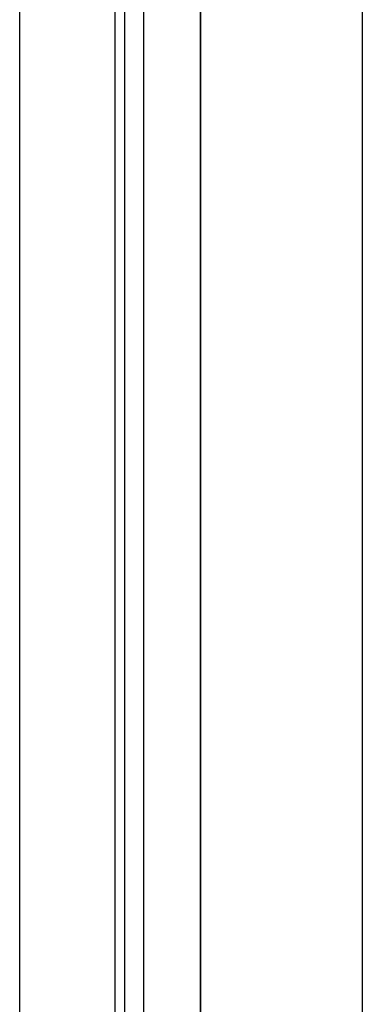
# Model space of a CAD drawing. Header units: millimetres. Extents: x -93 to 0, y 0 to 191.
# Tile 61 of 150: x -93 to -89.4, y 123.35 to 133.7. Entities that reach past the tile are written whole.
import ezdxf

# ---------------------------------------------------------------- set-up
doc = ezdxf.new("R2010")
doc.units = ezdxf.units.MM
doc.layers.add('MAIN-1', color=7, linetype='Continuous')
doc.layers.add('MAIN-2', color=7, linetype='Continuous')

msp = doc.modelspace()

# ---------------------------------------------------------------- linework, layer by layer
at = {"layer": 'MAIN-1'}
for p, q in [((-93, 0), (-93, 187.5)), ((-92, 187.5), (-92, 0))]:
    msp.add_line(p, q, dxfattribs=at)
at = {"layer": 'MAIN-2'}
for p, q in [((-92, 187.5), (-92, 0)), ((-89.4, 185), (-89.4, 2.2)), ((-91.1, 16.6), (-91.1, 183.1)), ((-91.7, 167.05), (-91.7, 23.45)), ((-91.9, 146.55), (-91.9, 47.55)), ((-91.1, 146.55), (-91.1, 47.55))]:
    msp.add_line(p, q, dxfattribs=at)

doc.saveas('drawing.dxf')
